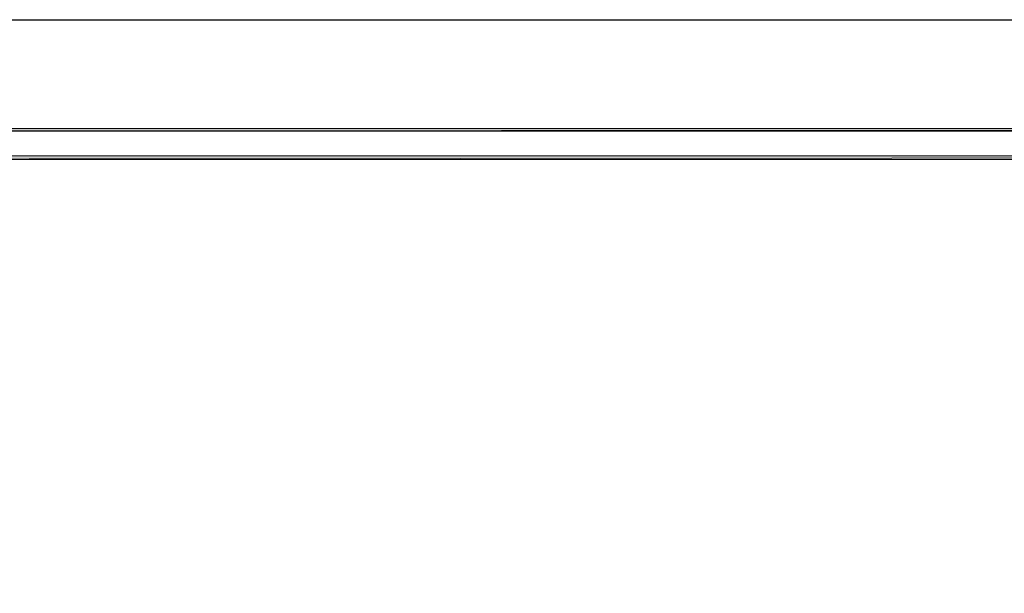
# Model space of a CAD drawing. Header units: millimetres. Extents: x 0 to 420, y 0 to 297.
# Tile 25 of 73: x 81 to 153, y 255 to 297. Entities that reach past the tile are written whole.
import ezdxf

# ---------------------------------------------------------------- set-up
doc = ezdxf.new("R2010")
doc.units = ezdxf.units.MM
doc.layers.add('FILL_000000', color=7, linetype='Continuous')
doc.layers.add('LINE_000000', color=7, linetype='Continuous')

msp = doc.modelspace()

# ---------------------------------------------------------------- hatches: boundary and pattern name
at = {"layer": 'FILL_000000'}
h = msp.add_hatch(color=7, dxfattribs=at)
h.dxf.hatch_style = 1
h.paths.add_polyline_path([(412.284, 289.052), (17.653, 288.84), (17.399, 289.052), (412.284, 289.052)])
h = msp.add_hatch(color=7, dxfattribs=at)
h.dxf.hatch_style = 1
h.paths.add_polyline_path([(412.073, 288.84), (412.284, 289.052), (17.653, 288.84), (412.073, 288.84)])
h = msp.add_hatch(color=7, dxfattribs=at)
h.dxf.hatch_style = 1
h.paths.add_polyline_path([(363.178, 287.062), (19.643, 286.808), (19.431, 287.062), (363.178, 287.062)])
h = msp.add_hatch(color=7, dxfattribs=at)
h.dxf.hatch_style = 1
h.paths.add_polyline_path([(363.178, 286.808), (363.178, 287.062), (19.643, 286.808), (363.178, 286.808)])

# ---------------------------------------------------------------- linework, layer by layer
at = {"layer": 'LINE_000000', "lineweight": 25}
msp.add_lwpolyline([(0.212, 0), (0.212, 296.926), (420.158, 296.926), (420.158, 0), (0.212, 0)], close=True, dxfattribs=at)
at = {"layer": 'LINE_000000', "lineweight": 0}
for points in [[(412.284, 289.052), (17.653, 288.84), (17.399, 289.052), (412.284, 289.052)], [(412.073, 288.84), (412.284, 289.052), (17.653, 288.84), (412.073, 288.84)], [(363.178, 287.062), (19.643, 286.808), (19.431, 287.062), (363.178, 287.062)], [(363.178, 286.808), (363.178, 287.062), (19.643, 286.808), (363.178, 286.808)]]:
    msp.add_lwpolyline(points, close=True, dxfattribs=at)

doc.saveas('drawing.dxf')
